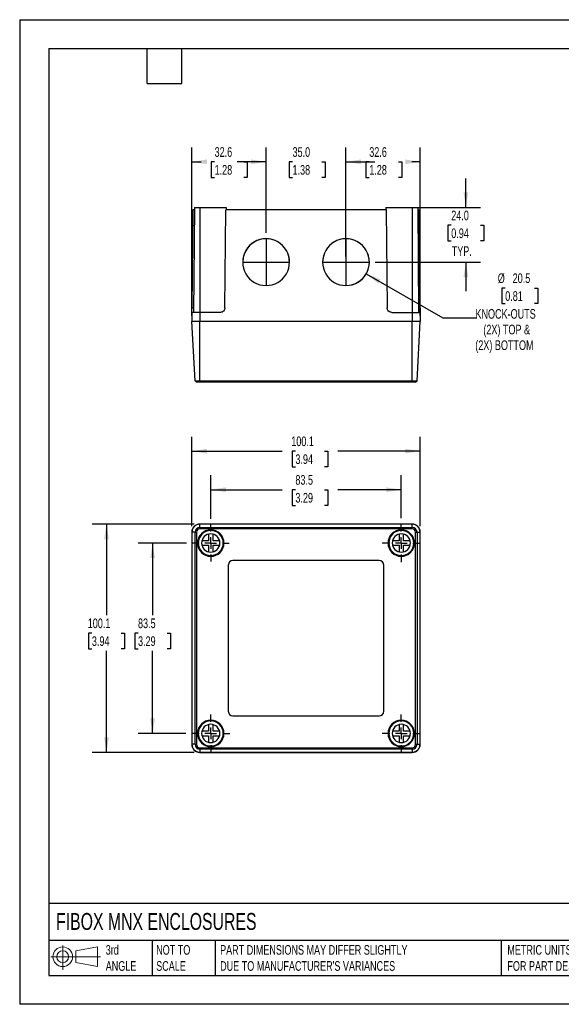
# Model space of a CAD drawing. Header units: millimetres. Extents: x 0 to 559, y 0 to 432.
# Tile 1 of 3: x 0 to 237, y 0 to 432. Entities that reach past the tile are written whole.
import ezdxf

# ---------------------------------------------------------------- set-up
doc = ezdxf.new("R2010")
doc.units = ezdxf.units.MM
doc.header["$LTSCALE"] = 2
doc.linetypes.add('CENTERX2', pattern=[20.32, 12.7, -2.54, 2.54, -2.54])
doc.layers.add('CENTER', color=40, linetype='CENTERX2')
doc.layers.add('DIMENSIONS', color=140, linetype='Continuous', lineweight=25)
doc.layers.add('TEXT', color=140, linetype='Continuous', lineweight=25)
doc.styles.add('SLDTEXTSTYLE0', font='TXT', dxfattribs={"width": 0.7})
doc.dimstyles.new('SLDDIMSTYLE0', dxfattribs={"dimtxt": 4.316016, "dimasz": 6.604, "dimexe": 0, "dimexo": 0.0625, "dimgap": 1.079004, "dimtad": 0, "dimtih": 1, "dimtoh": 1, "dimdec": 1, "dimrnd": 1e-09, "dimzin": 12, "dimdsep": 46, "dimtxsty": 'SLDTEXTSTYLE0', "dimsah": 1, "dimcen": 0.09, "dimadec": 0, "dimazin": 3, "dimtfac": 1, "dimtdec": 1, "dimtofl": 0, "dimtmove": 0, "dimatfit": 3, "dimfxl": 0, "dimfrac": 2, "dimtolj": 1, "dimtzin": 12, "dimarcsym": 0})
doc.dimstyles.new('SLDDIMSTYLE1', dxfattribs={"dimtxt": 4.316016, "dimasz": 6.604, "dimexe": 0, "dimexo": 0.0625, "dimgap": 1.079004, "dimtad": 0, "dimtih": 1, "dimtoh": 1, "dimdec": 1, "dimrnd": 1e-09, "dimzin": 4, "dimdsep": 46, "dimtxsty": 'SLDTEXTSTYLE0', "dimsah": 1, "dimcen": 0.09, "dimadec": 0, "dimazin": 1, "dimtfac": 1, "dimtdec": 1, "dimtmove": 0, "dimatfit": 0, "dimfxl": 0, "dimfrac": 2, "dimtolj": 1, "dimtzin": 12, "dimarcsym": 0})
doc.dimstyles.new('SLDDIMSTYLE2', dxfattribs={"dimtxt": 4.316016, "dimasz": 6.604, "dimexe": 0, "dimexo": 0.0625, "dimgap": 1.079004, "dimtad": 0, "dimtih": 1, "dimtoh": 1, "dimdec": 1, "dimrnd": 1e-09, "dimzin": 12, "dimdsep": 46, "dimtxsty": 'SLDTEXTSTYLE0', "dimsah": 1, "dimcen": 0, "dimadec": 0, "dimazin": 3, "dimtfac": 1, "dimtdec": 1, "dimtofl": 0, "dimtmove": 0, "dimatfit": 3, "dimfxl": 0, "dimfrac": 2, "dimtolj": 1, "dimtzin": 12, "dimarcsym": 0})

# ---------------------------------------------------------------- blocks, each defined once
blk = doc.blocks.new('Block11')
at = {"color": 7, "linetype": 'Continuous', "lineweight": 18}
for p, q in [((5.18, 10.62), (5.18, 0)), ((10.96, 8.33), (20.35, 10.06)), ((20.35, 10.06), (20.35, 1.46)), ((0, 5.76), (21.75, 5.76)), ((10.96, 3.19), (10.96, 8.33)), ((10.96, 3.19), (20.35, 1.46))]:
    blk.add_line(p, q, dxfattribs=at)
for radius in [4.3, 2.57]:
    blk.add_circle((5.18, 5.76), radius, dxfattribs=at)
blk = doc.blocks.new('Block12')
at = {"color": 7, "linetype": 'Continuous'}
blk.add_blockref('Block11', (0, 0), dxfattribs=at)
blk = doc.blocks.new('_D')
at = {"layer": 'DIMENSIONS'}
for p, q in [((83.73, 212.87), (83.73, 232.03)), ((167.23, 213.17), (167.23, 232.03)), ((83.73, 225.68), (114.97, 225.68)), ((120.82, 225.68), (119.37, 225.68)), ((119.37, 225.68), (119.37, 218.82)), ((133.64, 225.68), (135.09, 225.68)), ((135.09, 225.68), (135.09, 218.82)), ((167.23, 225.68), (139.49, 225.68)), ((119.37, 218.82), (120.82, 218.82)), ((135.09, 218.82), (133.64, 218.82))]:
    blk.add_line(p, q, dxfattribs=at)
for points in [[(83.73, 225.68), (90.34, 224.66), (90.34, 226.69)], [(167.23, 225.68), (160.63, 226.69), (160.63, 224.66)]]:
    blk.add_solid(points, dxfattribs=at)
at = {"layer": 'DIMENSIONS', "char_height": 4.233, "attachment_point": 1, "style": 'SLDTEXTSTYLE0'}
for s, insert in [('83.5', (120.82, 232.1)), ('3.29', (120.82, 224.27))]:
    blk.add_mtext(s, dxfattribs=dict(at, insert=insert))
blk = doc.blocks.new('_D_1')
at = {"layer": 'DIMENSIONS'}
for p, q in [((75.43, 209.63), (75.43, 248.94)), ((175.53, 209.63), (175.53, 248.94)), ((75.43, 242.59), (114.97, 242.59)), ((120.82, 242.59), (119.37, 242.59)), ((119.37, 242.59), (119.37, 235.73)), ((133.64, 242.59), (135.09, 242.59)), ((135.09, 242.59), (135.09, 235.73)), ((175.53, 242.59), (139.49, 242.59)), ((119.37, 235.73), (120.82, 235.73)), ((135.09, 235.73), (133.64, 235.73))]:
    blk.add_line(p, q, dxfattribs=at)
for points in [[(75.43, 242.59), (82.04, 241.58), (82.04, 243.61)], [(175.53, 242.59), (168.93, 243.61), (168.93, 241.58)]]:
    blk.add_solid(points, dxfattribs=at)
at = {"layer": 'DIMENSIONS', "char_height": 4.233, "attachment_point": 1, "style": 'SLDTEXTSTYLE0'}
for s, insert in [('100.1', (119.02, 249.02)), ('3.94', (120.82, 241.19))]:
    blk.add_mtext(s, dxfattribs=dict(at, insert=insert))
blk = doc.blocks.new('_D_2')
at = {"layer": 'DIMENSIONS'}
for p, q in [((73.15, 202.29), (51.91, 202.29)), ((58.26, 202.29), (58.26, 170.61)), ((51.85, 162.79), (50.4, 162.79)), ((50.4, 162.79), (50.4, 155.93)), ((64.67, 162.79), (66.12, 162.79)), ((66.12, 162.79), (66.12, 155.93)), ((50.4, 155.93), (51.85, 155.93)), ((66.12, 155.93), (64.67, 155.93)), ((58.26, 118.79), (58.26, 154.96)), ((72.85, 118.79), (51.91, 118.79))]:
    blk.add_line(p, q, dxfattribs=at)
for points in [[(58.26, 202.29), (57.24, 195.69), (59.27, 195.69)], [(58.26, 118.79), (59.27, 125.4), (57.24, 125.4)]]:
    blk.add_solid(points, dxfattribs=at)
at = {"layer": 'DIMENSIONS', "char_height": 4.233, "attachment_point": 1, "style": 'SLDTEXTSTYLE0'}
for s, insert in [('83.5', (51.85, 169.21)), ('3.29', (51.85, 161.39))]:
    blk.add_mtext(s, dxfattribs=dict(at, insert=insert))
blk = doc.blocks.new('_D_3')
at = {"layer": 'DIMENSIONS'}
for p, q in [((76.39, 210.59), (31.69, 210.59)), ((38.04, 210.59), (38.04, 170.61)), ((31.63, 162.79), (30.18, 162.79)), ((30.18, 162.79), (30.18, 155.93)), ((44.45, 162.79), (45.9, 162.79)), ((45.9, 162.79), (45.9, 155.93)), ((30.18, 155.93), (31.63, 155.93)), ((45.9, 155.93), (44.45, 155.93)), ((38.04, 110.49), (38.04, 154.96)), ((76.39, 110.49), (31.69, 110.49))]:
    blk.add_line(p, q, dxfattribs=at)
for points in [[(38.04, 210.59), (37.02, 203.99), (39.06, 203.99)], [(38.04, 110.49), (39.06, 117.1), (37.02, 117.1)]]:
    blk.add_solid(points, dxfattribs=at)
at = {"layer": 'DIMENSIONS', "char_height": 4.233, "attachment_point": 1, "style": 'SLDTEXTSTYLE0'}
for s, insert in [('100.1', (29.83, 169.21)), ('3.94', (31.63, 161.39))]:
    blk.add_mtext(s, dxfattribs=dict(at, insert=insert))
blk = doc.blocks.new('SW_CENTERMARKSYMBOL_0')
at = {"layer": 'CENTER', "color": 0}
for p, q in [((0, 5.08), (0, 8.04)), ((-5.08, 0), (-8.04, 0)), ((0, 0), (-2.54, 0)), ((0, 0), (0, 2.54)), ((0, 0), (0, -2.54)), ((0, 0), (2.54, 0)), ((5.08, 0), (8.04, 0)), ((0, -5.08), (0, -8.04))]:
    blk.add_line(p, q, dxfattribs=at)
blk = doc.blocks.new('SW_CENTERMARKSYMBOL_1')
at = {"layer": 'CENTER', "color": 0}
for p, q in [((0, 5.08), (0, 8.34)), ((-5.08, 0), (-8.34, 0)), ((0, 0), (-2.54, 0)), ((0, 0), (0, 2.54)), ((0, 0), (0, -2.54)), ((0, 0), (2.54, 0)), ((5.08, 0), (8.34, 0)), ((0, -5.08), (0, -8.34))]:
    blk.add_line(p, q, dxfattribs=at)
blk = doc.blocks.new('SW_CENTERMARKSYMBOL_2')
at = {"layer": 'CENTER', "color": 0}
for p, q in [((0, 5.08), (0, 8.34)), ((-5.08, 0), (-8.34, 0)), ((0, 0), (-2.54, 0)), ((0, 0), (0, 2.54)), ((0, 0), (0, -2.54)), ((0, 0), (2.54, 0)), ((5.08, 0), (8.34, 0)), ((0, -5.08), (0, -8.34))]:
    blk.add_line(p, q, dxfattribs=at)
blk = doc.blocks.new('SW_CENTERMARKSYMBOL_3')
at = {"layer": 'CENTER', "color": 0}
for p, q in [((0, 5.08), (0, 8.34)), ((-5.08, 0), (-8.34, 0)), ((0, 0), (-2.54, 0)), ((0, 0), (0, 2.54)), ((0, 0), (0, -2.54)), ((0, 0), (2.54, 0)), ((5.08, 0), (8.34, 0)), ((0, -5.08), (0, -8.34))]:
    blk.add_line(p, q, dxfattribs=at)
blk = doc.blocks.new('_D_6')
at = {"layer": 'DIMENSIONS'}
for p, q in [((142.98, 328.01), (142.98, 375.81)), ((175.53, 302), (175.53, 375.81)), ((142.98, 369.46), (147.34, 369.46)), ((153.19, 369.46), (151.74, 369.46)), ((151.74, 369.46), (151.74, 362.6)), ((166.01, 369.46), (167.46, 369.46)), ((167.46, 369.46), (167.46, 362.6)), ((175.53, 369.46), (171.86, 369.46)), ((151.74, 362.6), (153.19, 362.6)), ((167.46, 362.6), (166.01, 362.6))]:
    blk.add_line(p, q, dxfattribs=at)
for points in [[(142.98, 369.46), (149.59, 368.45), (149.59, 370.48)], [(175.53, 369.46), (168.93, 370.48), (168.93, 368.45)]]:
    blk.add_solid(points, dxfattribs=at)
at = {"layer": 'DIMENSIONS', "char_height": 4.233, "attachment_point": 1, "style": 'SLDTEXTSTYLE0'}
for s, insert in [('32.6', (153.19, 375.89)), ('1.28', (153.19, 368.06))]:
    blk.add_mtext(s, dxfattribs=dict(at, insert=insert))
blk = doc.blocks.new('_D_7')
at = {"layer": 'DIMENSIONS'}
for p, q in [((75.43, 302), (75.43, 375.81)), ((107.98, 338.26), (107.98, 375.81)), ((75.43, 369.46), (79.56, 369.46)), ((85.41, 369.46), (83.96, 369.46)), ((83.96, 369.46), (83.96, 362.6)), ((98.23, 369.46), (99.68, 369.46)), ((99.68, 369.46), (99.68, 362.6)), ((107.98, 369.46), (104.08, 369.46)), ((83.96, 362.6), (85.41, 362.6)), ((99.68, 362.6), (98.23, 362.6))]:
    blk.add_line(p, q, dxfattribs=at)
for points in [[(75.43, 369.46), (82.04, 368.45), (82.04, 370.48)], [(107.98, 369.46), (101.38, 370.48), (101.38, 368.45)]]:
    blk.add_solid(points, dxfattribs=at)
at = {"layer": 'DIMENSIONS', "char_height": 4.233, "attachment_point": 1, "style": 'SLDTEXTSTYLE0'}
for s, insert in [('32.6', (85.41, 375.89)), ('1.28', (85.41, 368.06))]:
    blk.add_mtext(s, dxfattribs=dict(at, insert=insert))
blk = doc.blocks.new('_D_8')
at = {"layer": 'DIMENSIONS'}
for p, q in [((107.98, 338.26), (107.98, 375.81)), ((142.98, 338.26), (142.98, 375.81)), ((107.98, 369.46), (95.28, 369.46)), ((119.56, 369.46), (118.11, 369.46)), ((118.11, 369.46), (118.11, 362.6)), ((132.39, 369.46), (133.84, 369.46)), ((133.84, 369.46), (133.84, 362.6)), ((142.98, 369.46), (155.68, 369.46)), ((118.11, 362.6), (119.56, 362.6)), ((133.84, 362.6), (132.39, 362.6))]:
    blk.add_line(p, q, dxfattribs=at)
for points in [[(107.98, 369.46), (101.38, 370.48), (101.38, 368.45)], [(142.98, 369.46), (149.59, 368.45), (149.59, 370.48)]]:
    blk.add_solid(points, dxfattribs=at)
at = {"layer": 'DIMENSIONS', "char_height": 4.233, "attachment_point": 1, "style": 'SLDTEXTSTYLE0'}
for s, insert in [('35.0', (119.56, 375.89)), ('1.38', (119.56, 368.06))]:
    blk.add_mtext(s, dxfattribs=dict(at, insert=insert))
blk = doc.blocks.new('_D_9')
at = {"layer": 'DIMENSIONS'}
for p, q in [((195.53, 349.46), (195.53, 362.16)), ((174.57, 349.46), (201.88, 349.46)), ((189.12, 341.65), (187.67, 341.65)), ((187.67, 341.65), (187.67, 334.79)), ((201.95, 341.65), (203.4, 341.65)), ((203.4, 341.65), (203.4, 334.79)), ((187.67, 334.79), (189.12, 334.79)), ((203.4, 334.79), (201.95, 334.79)), ((155.77, 325.47), (201.88, 325.47)), ((195.53, 325.47), (195.53, 312.77))]:
    blk.add_line(p, q, dxfattribs=at)
for points in [[(195.53, 349.46), (196.55, 356.07), (194.52, 356.07)], [(195.53, 325.47), (194.52, 318.87), (196.55, 318.87)]]:
    blk.add_solid(points, dxfattribs=at)
at = {"layer": 'DIMENSIONS', "char_height": 4.233, "attachment_point": 1, "style": 'SLDTEXTSTYLE0'}
for s, insert in [('24.0', (189.12, 348.07)), ('0.94', (189.12, 340.25)), ('TYP.', (189.33, 332.42))]:
    blk.add_mtext(s, dxfattribs=dict(at, insert=insert))
blk = doc.blocks.new('_D_10')
at = {"layer": 'DIMENSIONS'}
for p, q in [((151.86, 320.35), (185.37, 301)), ((212.77, 314.13), (211.32, 314.13)), ((211.32, 314.13), (211.32, 307.27)), ((225.59, 314.13), (227.04, 314.13)), ((227.04, 314.13), (227.04, 307.27)), ((211.32, 307.27), (212.77, 307.27)), ((227.04, 307.27), (225.59, 307.27)), ((185.37, 301), (200.02, 301))]:
    blk.add_line(p, q, dxfattribs=at)
blk.add_arc((142.98, 325.47), 10.25, 283.9183, 1.7797, dxfattribs=at)
blk.add_solid([(151.86, 320.35), (157.07, 316.16), (158.09, 317.92)], dxfattribs=at)
at = {"layer": 'DIMENSIONS', "attachment_point": 1, "style": 'SLDTEXTSTYLE0'}
for s, insert, char_height in [('%%c', (209.51, 320.55), 4.233), ('20.5', (216.03, 320.55), 4.233), ('0.81', (212.77, 312.72), 4.233), ('KNOCK-OUTS', (199.72, 304.9), 4.233), ('(2X) TOP &', (203.19, 298.04), 4.233), ('(2X) BOTTOM', (199.66, 291.18), 4.2333)]:
    blk.add_mtext(s, dxfattribs=dict(at, insert=insert, char_height=char_height))

msp = doc.modelspace()

# ---------------------------------------------------------------- linework, layer by layer
at = {"color": 7, "linetype": 'Continuous'}
for p, q in [((0, 431.81), (0, 0.01)), ((0, 431.81), (558.8, 431.81)), ((558.8, 0.01), (0, 0.01))]:
    msp.add_line(p, q, dxfattribs=at)
for p, q in [((75.86, 348.46), (75.49, 305.45)), ((76.53, 348.46), (75.86, 348.46)), ((76.54, 349.46), (76.13, 303.46)), ((76.54, 349.46), (78.93, 349.46)), ((78.93, 349.46), (78.93, 303.46)), ((78.93, 349.46), (90.52, 349.46)), ((89.95, 305.45), (90.33, 348.46)), ((160.64, 348.46), (90.33, 348.46)), ((90.52, 349.46), (90.53, 348.46)), ((160.45, 349.46), (160.44, 348.46)), ((160.45, 349.46), (172.03, 349.46)), ((160.64, 348.46), (161.02, 305.45)), ((172.03, 349.46), (172.03, 303.46)), ((172.03, 349.46), (174.43, 349.46)), ((174.43, 349.46), (174.83, 303.46)), ((174.44, 348.46), (175.11, 348.46)), ((175.48, 305.45), (175.11, 348.46)), ((107.98, 335.72), (107.98, 335.72)), ((142.98, 335.72), (142.98, 335.72)), ((75.47, 303.46), (75.43, 299.46)), ((78.93, 303.46), (75.47, 303.46)), ((75.49, 305.45), (76.15, 305.45)), ((78.93, 303.46), (78.93, 299.46)), ((87.95, 303.46), (78.93, 303.46)), ((163.02, 303.46), (172.03, 303.46)), ((172.03, 303.46), (172.03, 299.46)), ((172.03, 303.46), (175.5, 303.46)), ((174.82, 305.45), (175.48, 305.45)), ((175.5, 303.46), (175.53, 299.46)), ((78.93, 299.46), (75.43, 299.46)), ((76.85, 273.5), (75.48, 299.46)), ((172.03, 299.46), (78.93, 299.46)), ((78.98, 273.5), (78.98, 299.46)), ((171.98, 273.5), (171.98, 299.46)), ((175.53, 299.46), (172.03, 299.46)), ((174.12, 273.5), (175.48, 299.46)), ((76.85, 273.5), (78.98, 273.5)), ((76.85, 273.5), (77.48, 272.86)), ((78.98, 272.86), (77.48, 272.86)), ((78.98, 273.5), (171.98, 273.5)), ((78.98, 273.5), (78.98, 272.86)), ((171.98, 272.86), (78.98, 272.86)), ((171.98, 273.5), (174.12, 273.5)), ((171.98, 272.86), (171.98, 273.5)), ((173.49, 272.86), (171.98, 272.86)), ((173.49, 272.86), (174.12, 273.5)), ((172.03, 210.59), (78.93, 210.59)), ((78.98, 209.18), (78.98, 210.54)), ((171.98, 210.54), (78.98, 210.54)), ((78.98, 209.18), (78.98, 208.55)), ((78.98, 209.18), (171.98, 209.18)), ((171.98, 208.55), (78.98, 208.55)), ((171.98, 209.18), (171.98, 210.54)), ((171.98, 208.55), (171.98, 209.18)), ((75.43, 207.09), (75.43, 113.99)), ((76.85, 207.04), (75.48, 207.04)), ((75.48, 207.04), (75.48, 114.04)), ((76.85, 207.04), (77.48, 207.04)), ((76.85, 114.04), (76.85, 207.04)), ((77.48, 207.04), (77.48, 114.04)), ((82.73, 203.29), (79.86, 203.29)), ((82.73, 206.17), (82.73, 203.29)), ((84.73, 203.29), (84.73, 206.17)), ((87.61, 203.29), (84.73, 203.29)), ((166.23, 203.29), (163.36, 203.29)), ((166.23, 206.17), (166.23, 203.29)), ((168.23, 203.29), (168.23, 206.17)), ((171.11, 203.29), (168.23, 203.29)), ((173.49, 207.04), (174.12, 207.04)), ((173.49, 114.04), (173.49, 207.04)), ((174.12, 207.04), (174.12, 114.04)), ((174.12, 207.04), (175.48, 207.04)), ((175.48, 114.04), (175.48, 207.04)), ((175.53, 113.99), (175.53, 207.09)), ((79.86, 201.29), (82.73, 201.29)), ((82.73, 201.29), (82.73, 198.42)), ((84.73, 201.29), (87.61, 201.29)), ((84.73, 198.42), (84.73, 201.29)), ((163.36, 201.29), (166.23, 201.29)), ((166.23, 201.29), (166.23, 198.42)), ((168.23, 198.42), (168.23, 201.29)), ((168.23, 201.29), (171.11, 201.29)), ((157.53, 194.59), (93.43, 194.59)), ((91.43, 192.59), (91.43, 128.49)), ((159.53, 128.49), (159.53, 192.59)), ((93.43, 126.49), (157.53, 126.49)), ((82.73, 122.67), (82.73, 119.79)), ((84.73, 119.79), (84.73, 122.67)), ((166.23, 122.67), (166.23, 119.79)), ((168.23, 119.79), (168.23, 122.67)), ((82.73, 119.79), (79.86, 119.79)), ((79.86, 117.79), (82.73, 117.79)), ((82.73, 117.79), (82.73, 114.92)), ((87.61, 119.79), (84.73, 119.79)), ((84.73, 117.79), (87.61, 117.79)), ((84.73, 114.92), (84.73, 117.79)), ((166.23, 119.79), (163.36, 119.79)), ((163.36, 117.79), (166.23, 117.79)), ((166.23, 117.79), (166.23, 114.92)), ((171.11, 119.79), (168.23, 119.79)), ((168.23, 114.92), (168.23, 117.79)), ((168.23, 117.79), (171.11, 117.79)), ((76.85, 114.04), (75.48, 114.04)), ((76.85, 114.04), (77.48, 114.04)), ((78.98, 112.54), (171.98, 112.54)), ((78.98, 111.9), (78.98, 112.54)), ((171.98, 112.54), (171.98, 111.9)), ((173.49, 114.04), (174.12, 114.04)), ((174.12, 114.04), (175.48, 114.04)), ((78.93, 110.49), (172.03, 110.49)), ((171.98, 111.9), (78.98, 111.9)), ((78.98, 111.9), (78.98, 110.54)), ((78.98, 110.54), (171.98, 110.54)), ((171.98, 111.9), (171.98, 110.54))]:
    msp.add_line(p, q)
for centre, radius, start, end in [((107.98, 325.47), 10.25, 89.9983, 270.0017), ((107.98, 325.47), 10.25, 89.999, 179.9988), ((107.98, 325.47), 10.25, 269.9983, 90.0017), ((107.98, 325.47), 10.25, 0.001, 90.0012), ((142.98, 325.47), 10.25, 89.9983, 270.0017), ((142.98, 325.47), 10.25, 89.999, 179.9988), ((142.98, 325.47), 10.25, 269.9983, 90.0017), ((142.98, 325.47), 10.25, 0.001, 90.0012), ((78.93, 207.09), 3.5, 90, 180), ((78.98, 207.04), 3.5, 90, 180), ((78.98, 207.04), 2.14, 90, 180), ((78.98, 207.04), 1.51, 90, 180), ((83.73, 202.29), 5.8, 90, 270), ((83.73, 202.29), 5.5, 90, 270), ((83.73, 202.29), 5.8, 270, 90), ((83.73, 202.29), 5.5, 270, 90), ((167.23, 202.29), 5.8, 90, 270), ((167.23, 202.29), 5.5, 90, 270), ((167.23, 202.29), 5.8, 270, 90), ((167.23, 202.29), 5.5, 270, 90), ((171.98, 207.04), 3.5, 0, 90), ((171.98, 207.04), 2.14, 0, 90), ((171.98, 207.04), 1.51, 0, 90), ((172.03, 207.09), 3.5, 0, 90), ((83.73, 202.29), 4, 90, 270), ((83.73, 202.29), 4, 270, 90), ((167.23, 202.29), 4, 90, 270), ((167.23, 202.29), 4, 270, 90), ((93.43, 192.59), 2, 90, 180), ((157.53, 192.59), 2, 0, 90), ((93.43, 128.49), 2, 180, 270), ((157.53, 128.49), 2, 270, 0), ((83.73, 118.79), 5.8, 90, 270), ((83.73, 118.79), 5.5, 90, 270), ((83.73, 118.79), 4, 90, 270), ((83.73, 118.79), 5.8, 270, 90), ((83.73, 118.79), 5.5, 270, 90), ((83.73, 118.79), 4, 270, 90), ((167.23, 118.79), 5.8, 90, 270), ((167.23, 118.79), 5.5, 90, 270), ((167.23, 118.79), 4, 90, 270), ((167.23, 118.79), 5.8, 270, 90), ((167.23, 118.79), 5.5, 270, 90), ((167.23, 118.79), 4, 270, 90), ((78.93, 113.99), 3.5, 180, 270), ((78.98, 114.04), 3.5, 180, 270), ((78.98, 114.04), 2.14, 180, 270), ((78.98, 114.04), 1.51, 180, 270), ((171.98, 114.04), 1.51, 270, 0), ((171.98, 114.04), 2.14, 270, 0), ((171.98, 114.04), 3.5, 270, 0), ((172.03, 113.99), 3.5, 270, 0)]:
    msp.add_arc(centre, radius, start, end)
for points in [[(75.47, 303.46), (75.47, 303.46), (75.47, 303.51), (75.47, 303.7), (75.47, 303.85), (75.48, 304.24), (75.48, 304.47), (75.48, 304.96), (75.48, 305.21), (75.49, 305.45)], [(89.95, 305.45), (89.95, 305.21), (89.9, 304.96), (89.71, 304.47), (89.55, 304.24), (89.16, 303.85), (88.93, 303.7), (88.44, 303.51), (88.19, 303.46), (87.95, 303.46)], [(163.02, 303.46), (162.78, 303.46), (162.53, 303.51), (162.04, 303.7), (161.8, 303.85), (161.41, 304.24), (161.26, 304.47), (161.06, 304.96), (161.02, 305.21), (161.02, 305.45)], [(175.48, 305.45), (175.48, 305.21), (175.49, 304.96), (175.49, 304.47), (175.49, 304.24), (175.5, 303.85), (175.5, 303.7), (175.5, 303.51), (175.5, 303.46), (175.5, 303.46)]]:
    msp.add_open_spline(points, degree=3, knots=[0, 0, 0, 0, 0.25, 0.25, 0.5, 0.5, 0.75, 0.75, 1, 1, 1, 1])
at = {"layer": 'CENTER'}
for p, q in [((107.98, 335.72), (107.98, 315.22)), ((142.98, 335.72), (142.98, 315.22)), ((97.73, 325.47), (118.23, 325.47)), ((132.73, 325.47), (153.23, 325.47))]:
    msp.add_line(p, q, dxfattribs=at)
at = {"layer": 'TEXT'}
for p, q in [((12.7, 419.1), (546.1, 419.1)), ((12.7, 419.1), (12.7, 12.7)), ((55.88, 403.86), (55.88, 419.1)), ((71.12, 403.86), (71.12, 419.1)), ((55.88, 403.86), (71.12, 403.86)), ((546.1, 44.25), (12.7, 44.25)), ((546.1, 27.94), (12.7, 27.94)), ((58.09, 27.94), (58.09, 12.7)), ((85.67, 27.94), (85.67, 12.7)), ((210.97, 27.94), (210.97, 12.7)), ((12.7, 12.7), (546.1, 12.7))]:
    msp.add_line(p, q, dxfattribs=at)

# ---------------------------------------------------------------- block references
at = {"layer": 'CENTER'}
for name, p in [('SW_CENTERMARKSYMBOL_0', (83.73, 202.29)), ('SW_CENTERMARKSYMBOL_1', (167.23, 202.29)), ('SW_CENTERMARKSYMBOL_2', (83.73, 118.79)), ('SW_CENTERMARKSYMBOL_3', (167.23, 118.79))]:
    msp.add_blockref(name, p, dxfattribs=at)
at = {"layer": 'TEXT'}
msp.add_blockref('Block12', (13.68, 15.11), dxfattribs=at)

# ---------------------------------------------------------------- texts
at = {"layer": 'TEXT', "attachment_point": 1, "style": 'SLDTEXTSTYLE0'}
for s, insert, char_height in [('FIBOX MNX ENCLOSURES', (15.93, 40.05), 7.4083), ('3rd^JANGLE', (37.7, 25.99), 4.233), ('NOT TO^JSCALE', (59.81, 25.99), 4.2333), ("PART DIMENSIONS MAY DIFFER SLIGHTLY ^JDUE TO MANUFACTURER'S VARIANCES", (87.83, 25.99), 4.2333), ('METRIC UNITS USED ^JFOR PART DESIGN', (213.71, 25.99), 4.2333)]:
    msp.add_mtext(s, dxfattribs=dict(at, insert=insert, char_height=char_height))

# ---------------------------------------------------------------- dimensions: what is measured, and where the dimension line sits
at = {"layer": 'DIMENSIONS'}
for base, p1, p2, picture, middle in [((107.98419355, 369.463866), (75.43419355, 299.463866), (107.98419355, 335.7201933), '_D_7', (91.81861708, 369.463866)), ((175.53419355, 369.463866), (142.98419355, 325.47058358), (175.53419355, 299.463866), '_D_6', (159.5980425, 369.463866)), ((175.53, 242.59), (75.43, 207.09), (175.53, 207.09), '_D_1', (127.23, 242.59)), ((167.23, 225.68), (83.73, 210.33), (167.23, 210.63), '_D', (127.23, 225.68))]:
    dim = msp.add_linear_dim(base=base, p1=p1, p2=p2, dimstyle='SLDDIMSTYLE0', dxfattribs=at)
    dim.commit()
    dim.dimension.update_dxf_attribs({"geometry": picture, "text_midpoint": middle, "dimtype": 160})
for base, p1, p2, angle, dimstyle, picture, middle in [((107.98, 369.46), (142.98, 335.72), (107.98, 335.72), 0, 'SLDDIMSTYLE1', '_D_8', (125.97, 369.46)), ((38.04, 110.49), (78.93, 210.59), (78.93, 110.49), 90, 'SLDDIMSTYLE0', '_D_3', (38.04, 162.79)), ((58.26, 118.79), (75.69, 202.29), (75.39, 118.79), 90, 'SLDDIMSTYLE0', '_D_2', (58.26, 162.79))]:
    dim = msp.add_linear_dim(base=base, p1=p1, p2=p2, angle=angle, dimstyle=dimstyle, dxfattribs=at)
    dim.commit()
    dim.dimension.update_dxf_attribs({"geometry": picture, "text_midpoint": middle, "dimtype": 160})
dim = msp.add_linear_dim(base=(195.53, 349.46), p1=(153.23, 325.47), p2=(172.03, 349.46), angle=90, text='<>\\PTYP.', dimstyle='SLDDIMSTYLE1', dxfattribs=at)
dim.commit()
dim.dimension.update_dxf_attribs({"geometry": '_D_9', "text_midpoint": (195.53, 337.61), "dimtype": 160})
dim = msp.add_diameter_dim_2p(p1=(134.11, 330.6), p2=(151.86, 320.35), text='<>\\PKNOCK-OUTS\\P(2X) TOP &\\P(2X) BOTTOM', dimstyle='SLDDIMSTYLE2', dxfattribs=at)
dim.commit()
dim.dimension.update_dxf_attribs({"geometry": '_D_10', "text_midpoint": (219.18, 303.23), "dimtype": 163})

doc.saveas('drawing.dxf')
